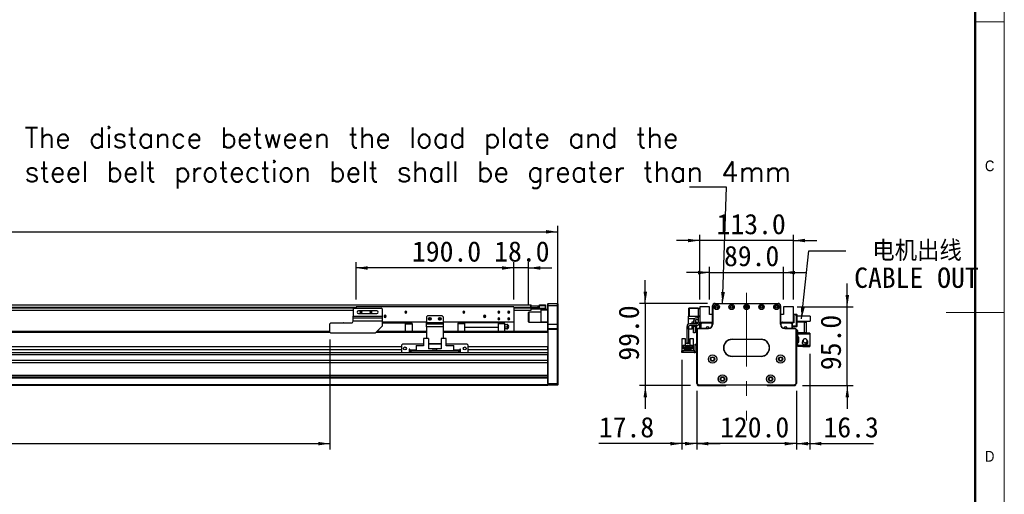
# Model space of a CAD drawing. Header units: millimetres. Extents: x 35 to 2924, y 35 to 2044.
# Tile 6 of 9: x 1718 to 2905, y 820 to 1392. Entities that reach past the tile are written whole.
import ezdxf

# ---------------------------------------------------------------- set-up
doc = ezdxf.new("R2010")
doc.units = ezdxf.units.MM
doc.header["$LTSCALE"] = 7
doc.linetypes.add('CENTERX2', pattern=[20.32, 12.7, -2.54, 2.54, -2.54])
doc.layers.add('DIMNS', color=7, linetype='Continuous')
doc.styles.add('SLDTEXTSTYLE1', font='Gothic.ttf', dxfattribs={"width": 0.913})
doc.styles.add('SLDTEXTSTYLE10', font='txt', dxfattribs={"bigfont": 'bigfont'})
doc.styles.add('SLDTEXTSTYLE9', font='txt')
doc.dimstyles.new('SLDDIMSTYLE0', dxfattribs={"dimtxt": 24.5, "dimasz": 14, "dimexe": 0, "dimexo": 0.0625, "dimgap": 6.125, "dimtad": 2, "dimdec": 1, "dimrnd": 1e-09, "dimzin": 4, "dimdsep": 46, "dimtxsty": 'SLDTEXTSTYLE9', "dimsah": 1, "dimcen": 0.09, "dimadec": 0, "dimazin": 1, "dimtfac": 1, "dimtdec": 1, "dimtofl": 0, "dimtmove": 0, "dimatfit": 3, "dimfxl": 0, "dimfrac": 2, "dimtolj": 1, "dimtzin": 12, "dimarcsym": 0})
doc.dimstyles.new('SLDDIMSTYLE1', dxfattribs={"dimtxt": 24.5, "dimasz": 14, "dimexe": 0, "dimexo": 0.0625, "dimgap": 6.125, "dimtad": 2, "dimdec": 1, "dimrnd": 1e-09, "dimzin": 4, "dimdsep": 46, "dimtxsty": 'SLDTEXTSTYLE9', "dimsah": 1, "dimcen": 0.09, "dimadec": 0, "dimazin": 1, "dimtfac": 1, "dimtdec": 1, "dimtmove": 0, "dimatfit": 0, "dimfxl": 0, "dimfrac": 2, "dimtolj": 1, "dimtzin": 12, "dimarcsym": 0})
doc.dimstyles.new('SLDDIMSTYLE2', dxfattribs={"dimtxt": 0.18, "dimasz": 14, "dimexe": 0, "dimexo": 0.0625, "dimgap": 0, "dimtad": 0, "dimtih": 1, "dimtoh": 1, "dimdec": 0, "dimrnd": 1e-09, "dimzin": 0, "dimdsep": 46, "dimtxsty": 'Standard', "dimsah": 1, "dimcen": 0.09, "dimadec": 0, "dimazin": 0, "dimtfac": 14, "dimtdec": 0, "dimtofl": 0, "dimtmove": 0, "dimatfit": 3, "dimfxl": 0, "dimfrac": 2, "dimtolj": 1, "dimtzin": 0, "dimarcsym": 0})
doc.dimstyles.new('SLDDIMSTYLE3', dxfattribs={"dimtxt": 24.5, "dimasz": 14, "dimexe": 0, "dimexo": 0.0625, "dimgap": 6.125, "dimtad": 2, "dimdec": 1, "dimrnd": 1e-09, "dimzin": 12, "dimdsep": 46, "dimtxsty": 'SLDTEXTSTYLE9', "dimsah": 1, "dimcen": 0.09, "dimadec": 0, "dimazin": 3, "dimtfac": 1, "dimtdec": 1, "dimtmove": 0, "dimatfit": 0, "dimfxl": 0, "dimfrac": 2, "dimtolj": 1, "dimtzin": 12, "dimarcsym": 0})

# ---------------------------------------------------------------- blocks, each defined once
blk = doc.blocks.new('_D')
at = {"layer": 'DIMNS'}
for p, q in [((330.8, 1027.7), (330.8, 1143.6)), ((2366.8, 1027.7), (2366.8, 1143.6)), ((330.8, 1136.6), (2366.8, 1136.6))]:
    blk.add_line(p, q, dxfattribs=at)
for points in [[(330.8, 1136.6), (344.8, 1134.5), (344.8, 1138.7)], [(2366.8, 1136.6), (2352.8, 1138.7), (2352.8, 1134.5)]]:
    blk.add_solid(points, dxfattribs=at)
at = {"layer": 'DIMNS', "insert": (1302.7, 1168.7), "char_height": 24.5, "attachment_point": 1, "style": 'SLDTEXTSTYLE9'}
blk.add_mtext('2036.0', dxfattribs=at)
blk = doc.blocks.new('_D_3')
at = {"layer": 'DIMNS'}
for p, q in [((2123.8, 1055.2), (2123.8, 1100)), ((2313.8, 1093), (2123.8, 1093)), ((2313.8, 1055.2), (2313.8, 1100))]:
    blk.add_line(p, q, dxfattribs=at)
for points in [[(2123.8, 1093), (2137.8, 1090.9), (2137.8, 1095.1)], [(2313.8, 1093), (2299.8, 1095.1), (2299.8, 1090.9)]]:
    blk.add_solid(points, dxfattribs=at)
at = {"layer": 'DIMNS', "insert": (2191.2, 1125.2), "char_height": 24.5, "attachment_point": 1, "style": 'SLDTEXTSTYLE9'}
blk.add_mtext('190.0', dxfattribs=at)
blk = doc.blocks.new('_D_4')
at = {"layer": 'DIMNS'}
for p, q in [((572.3, 1010.4), (572.3, 874.3)), ((2092.3, 1006.9), (2092.3, 874.3)), ((572.3, 881.3), (2092.3, 881.3))]:
    blk.add_line(p, q, dxfattribs=at)
for points in [[(572.3, 881.3), (586.3, 879.2), (586.3, 883.4)], [(2092.3, 881.3), (2078.3, 883.4), (2078.3, 879.2)]]:
    blk.add_solid(points, dxfattribs=at)
at = {"layer": 'DIMNS', "char_height": 24.5, "attachment_point": 1, "style": 'SLDTEXTSTYLE9'}
for s, insert in [('Stroke T=', (1235.1, 913.4)), ('1520.0', (1376.6, 913.4))]:
    blk.add_mtext(s, dxfattribs=dict(at, insert=insert))
blk = doc.blocks.new('_D_5')
at = {"layer": 'DIMNS'}
for p, q in [((2313.8, 1093), (2285.8, 1093)), ((2313.8, 1055.2), (2313.8, 1100)), ((2331.8, 1093), (2313.8, 1093)), ((2331.8, 1048.4), (2331.8, 1100)), ((2331.8, 1093), (2359.8, 1093))]:
    blk.add_line(p, q, dxfattribs=at)
for points in [[(2313.8, 1093), (2299.8, 1095.1), (2299.8, 1090.9)], [(2331.8, 1093), (2345.8, 1090.9), (2345.8, 1095.1)]]:
    blk.add_solid(points, dxfattribs=at)
at = {"layer": 'DIMNS', "insert": (2290.3, 1125.2), "char_height": 24.5, "attachment_point": 1, "style": 'SLDTEXTSTYLE9'}
blk.add_mtext('18.0', dxfattribs=at)
blk = doc.blocks.new('_D_6')
at = {"layer": 'DIMNS'}
for p, q in [((2534.4, 944.9), (2534.4, 874.3)), ((2654.4, 944.9), (2654.4, 874.3)), ((2534.4, 881.3), (2506.4, 881.3)), ((2654.4, 881.3), (2534.4, 881.3)), ((2654.4, 881.3), (2682.4, 881.3))]:
    blk.add_line(p, q, dxfattribs=at)
for points in [[(2534.4, 881.3), (2520.4, 883.4), (2520.4, 879.2)], [(2654.4, 881.3), (2668.4, 879.2), (2668.4, 883.4)]]:
    blk.add_solid(points, dxfattribs=at)
at = {"layer": 'DIMNS', "insert": (2562.5, 913.4), "char_height": 24.5, "attachment_point": 1, "style": 'SLDTEXTSTYLE9'}
blk.add_mtext('120.0', dxfattribs=at)
blk = doc.blocks.new('_D_7')
at = {"layer": 'DIMNS'}
for p, q in [((2516.6, 982.2), (2516.6, 874.3)), ((2534.4, 944.9), (2534.4, 874.3)), ((2516.6, 881.3), (2416.4, 881.3)), ((2534.4, 881.3), (2516.6, 881.3)), ((2534.4, 881.3), (2562.4, 881.3))]:
    blk.add_line(p, q, dxfattribs=at)
for points in [[(2516.6, 881.3), (2502.6, 883.4), (2502.6, 879.2)], [(2534.4, 881.3), (2548.4, 879.2), (2548.4, 883.4)]]:
    blk.add_solid(points, dxfattribs=at)
at = {"layer": 'DIMNS', "insert": (2416.4, 913.4), "char_height": 24.5, "attachment_point": 1, "style": 'SLDTEXTSTYLE9'}
blk.add_mtext('17.8', dxfattribs=at)
blk = doc.blocks.new('_D_8')
at = {"layer": 'DIMNS'}
for p, q in [((2472.4, 1050.3), (2472.4, 1078.3)), ((2547.5, 1050.3), (2465.4, 1050.3)), ((2472.4, 1050.3), (2472.4, 951.3)), ((2527, 951.3), (2465.4, 951.3)), ((2472.4, 951.3), (2472.4, 923.3))]:
    blk.add_line(p, q, dxfattribs=at)
for points in [[(2472.4, 1050.3), (2474.5, 1064.3), (2470.3, 1064.3)], [(2472.4, 951.3), (2470.3, 937.3), (2474.5, 937.3)]]:
    blk.add_solid(points, dxfattribs=at)
at = {"layer": 'DIMNS', "insert": (2440.2, 981.3), "char_height": 24.5, "attachment_point": 1, "rotation": 90, "style": 'SLDTEXTSTYLE9'}
blk.add_mtext('99.0', dxfattribs=at)
blk = doc.blocks.new('_D_9')
at = {"layer": 'DIMNS'}
for p, q in [((2549.9, 1055.2), (2549.9, 1094.5)), ((2638.9, 1055.2), (2638.9, 1094.5)), ((2549.9, 1087.5), (2521.9, 1087.5)), ((2549.9, 1087.5), (2638.9, 1087.5)), ((2638.9, 1087.5), (2666.9, 1087.5))]:
    blk.add_line(p, q, dxfattribs=at)
for points in [[(2549.9, 1087.5), (2535.9, 1089.6), (2535.9, 1085.4)], [(2638.9, 1087.5), (2652.9, 1085.4), (2652.9, 1089.6)]]:
    blk.add_solid(points, dxfattribs=at)
at = {"layer": 'DIMNS', "insert": (2567.2, 1119.7), "char_height": 24.5, "attachment_point": 1, "style": 'SLDTEXTSTYLE9'}
blk.add_mtext('89.0', dxfattribs=at)
blk = doc.blocks.new('_D_10')
at = {"layer": 'DIMNS'}
for p, q in [((2537.9, 1055.2), (2537.9, 1133.1)), ((2650.9, 1055.2), (2650.9, 1133.1)), ((2537.9, 1126.1), (2509.9, 1126.1)), ((2650.9, 1126.1), (2537.9, 1126.1)), ((2650.9, 1126.1), (2678.9, 1126.1))]:
    blk.add_line(p, q, dxfattribs=at)
for points in [[(2537.9, 1126.1), (2523.9, 1128.2), (2523.9, 1124)], [(2650.9, 1126.1), (2664.9, 1124), (2664.9, 1128.2)]]:
    blk.add_solid(points, dxfattribs=at)
at = {"layer": 'DIMNS', "insert": (2558.3, 1158.2), "char_height": 24.5, "attachment_point": 1, "style": 'SLDTEXTSTYLE9'}
blk.add_mtext('113.0', dxfattribs=at)
blk = doc.blocks.new('_D_11')
at = {"layer": 'DIMNS'}
for p, q in [((2715.8, 1046.3), (2715.8, 1074.3)), ((2655.4, 1046.3), (2722.8, 1046.3)), ((2715.8, 951.3), (2715.8, 1046.3)), ((2661.8, 951.3), (2722.8, 951.3)), ((2715.8, 951.3), (2715.8, 923.3))]:
    blk.add_line(p, q, dxfattribs=at)
for points in [[(2715.8, 1046.3), (2717.9, 1060.3), (2713.7, 1060.3)], [(2715.8, 951.3), (2713.7, 937.3), (2717.9, 937.3)]]:
    blk.add_solid(points, dxfattribs=at)
at = {"layer": 'DIMNS', "insert": (2683.6, 969.9), "char_height": 24.5, "attachment_point": 1, "rotation": 90, "style": 'SLDTEXTSTYLE9'}
blk.add_mtext('95.0', dxfattribs=at)
blk = doc.blocks.new('_D_12')
at = {"layer": 'DIMNS'}
for p, q in [((2670.7, 989.7), (2670.7, 874.3)), ((2654.4, 944.9), (2654.4, 874.3)), ((2654.4, 881.3), (2626.4, 881.3)), ((2654.4, 881.3), (2670.7, 881.3)), ((2670.7, 881.3), (2747.5, 881.3))]:
    blk.add_line(p, q, dxfattribs=at)
for points in [[(2654.4, 881.3), (2640.4, 883.4), (2640.4, 879.2)], [(2670.7, 881.3), (2684.7, 879.2), (2684.7, 883.4)]]:
    blk.add_solid(points, dxfattribs=at)
at = {"layer": 'DIMNS', "insert": (2687.1, 913.4), "char_height": 24.5, "attachment_point": 1, "style": 'SLDTEXTSTYLE9'}
blk.add_mtext('16.3', dxfattribs=at)
blk = doc.blocks.new('SW_NOTE_4')
at = {"layer": 'DIMNS', "color": 0, "char_height": 24.5, "attachment_point": 2}
for s, insert, style in [('电机出线', (85.9, 12.4), 'SLDTEXTSTYLE10'), ('CABLE OUT', (85.1, -20), 'SLDTEXTSTYLE9')]:
    blk.add_mtext(s, dxfattribs=dict(at, insert=insert, style=style))
blk = doc.blocks.new('SW_NOTE_5')
at = {"layer": 'DIMNS', "color": 0, "insert": (-801.4, 71.9), "char_height": 24.5, "attachment_point": 1, "style": 'SLDTEXTSTYLE10'}
blk.add_mtext('The distance between the load plate and the \\Psteel belt protection belt shall be greater than 4mm', dxfattribs=at)

msp = doc.modelspace()

# ---------------------------------------------------------------- linework, layer by layer
at = {"color": 7, "linetype": 'Continuous', "lineweight": 18}
for p, q in [((2905, 35), (2905, 2044)), ((2870, 2009), (2870, 70)), ((2870, 1389.5), (2905, 1389.5)), ((2905, 1039.5), (2835, 1039.5))]:
    msp.add_line(p, q, dxfattribs=at)
at = {"color": 7, "linetype": 'Continuous', "lineweight": 50}
msp.add_line((2870, 2009), (2870, 70), dxfattribs=at)
at = {"color": 7, "linetype": 'Continuous', "lineweight": 25}
for p, q in [((363.78, 1048.62), (2334.78, 1048.62)), ((2121.28, 1044.77), (2120.28, 1043.77)), ((2121.28, 1044.77), (2154.28, 1044.77)), ((2313.78, 1046.27), (2123.78, 1046.27)), ((2123.78, 1046.27), (2123.78, 1044.77)), ((2155.28, 1043.77), (2154.28, 1044.77)), ((2313.78, 1046.27), (2313.78, 1027.77)), ((2333.78, 1047.28), (2333.78, 1047.47)), ((2333.78, 1047.47), (2334.28, 1047.47)), ((2334.28, 1047.47), (2334.28, 1045.47)), ((2334.28, 1047.47), (2343.28, 1047.47)), ((2334.28, 1045.47), (2343.28, 1045.47)), ((2334.58, 1044.97), (2334.58, 1044.98)), ((2334.58, 1044.97), (2334.58, 1044.77)), ((2344.78, 1044.97), (2334.58, 1044.97)), ((2334.58, 1044.97), (2334.58, 1044.97)), ((2334.58, 1044.77), (2334.58, 1043.98)), ((2334.58, 1044.77), (2351.98, 1044.77)), ((2334.78, 1047.47), (2334.78, 1048.62)), ((2334.78, 1045.12), (2334.78, 1045.62)), ((2334.78, 1045.27), (2344.78, 1045.27)), ((2334.78, 1042.12), (2334.78, 1045.12)), ((2343.28, 1045.47), (2343.28, 1047.47)), ((2343.28, 1047.47), (2343.78, 1047.47)), ((2343.78, 1045.47), (2343.28, 1045.47)), ((2343.78, 1047.47), (2343.78, 1045.47)), ((2343.78, 1045.47), (2344.28, 1045.47)), ((2344.28, 1045.27), (2344.28, 1045.47)), ((2344.78, 1048.77), (2351.98, 1048.77)), ((2344.78, 1047.27), (2344.78, 1048.77)), ((2344.78, 1044.97), (2344.78, 1047.27)), ((2351.98, 1047.27), (2344.78, 1047.27)), ((2351.98, 1047.27), (2351.98, 1048.77)), ((2352.28, 1048.47), (2351.98, 1048.77)), ((2351.98, 1044.77), (2351.98, 1047.27)), ((2352.28, 1047.27), (2351.98, 1047.27)), ((2351.98, 1043.27), (2351.98, 1044.77)), ((2351.98, 1044.77), (2352.28, 1044.77)), ((2352.28, 1048.47), (2352.28, 1047.27)), ((2352.28, 1047.27), (2352.28, 1044.77)), ((2352.28, 1044.77), (2352.28, 1043.57)), ((2355.08, 1050.27), (2354.78, 1049.97)), ((2354.78, 1047.27), (2354.78, 1049.97)), ((2355.08, 1047.27), (2354.78, 1047.27)), ((2354.78, 1025.27), (2354.78, 1047.27)), ((2355.08, 1050.27), (2355.08, 1047.27)), ((2355.08, 1050.27), (2366.48, 1050.27)), ((2355.08, 1047.27), (2355.08, 1025.27)), ((2366.48, 1047.27), (2355.08, 1047.27)), ((2366.48, 1047.27), (2366.48, 1050.27)), ((2366.48, 1050.27), (2366.78, 1049.97)), ((2366.48, 1025.27), (2366.48, 1047.27)), ((2366.48, 1047.27), (2366.78, 1047.27)), ((2366.78, 1049.97), (2366.78, 1047.27)), ((2366.78, 1047.27), (2366.78, 1025.27)), ((2525.2, 1044.77), (2524.9, 1044.47)), ((2525.2, 1044.47), (2524.9, 1044.35)), ((2524.9, 1044.35), (2524.9, 1044.47)), ((2524.9, 1035.2), (2524.9, 1044.35)), ((2525.2, 1044.77), (2525.2, 1044.47)), ((2525.2, 1044.77), (2535.9, 1044.77)), ((2525.2, 1044.47), (2525.2, 1035.07)), ((2535.9, 1044.47), (2525.2, 1044.47)), ((2535.9, 1044.77), (2537.9, 1044.77)), ((2535.9, 1043.77), (2535.9, 1044.77)), ((2537.9, 1046.27), (2537.9, 1027.77)), ((2549.9, 1046.27), (2537.9, 1046.27)), ((2549.9, 1036.77), (2549.9, 1046.27)), ((2553.4, 1047.27), (2553.4, 1047.47)), ((2553.4, 1047.47), (2553.41, 1047.47)), ((2553.4, 1025.27), (2553.4, 1047.27)), ((2553.4, 1047.27), (2553.7, 1047.27)), ((2553.7, 1047.27), (2553.7, 1025.27)), ((2556.4, 1050.27), (2632.4, 1050.27)), ((2556.4, 1050.27), (2556.4, 1049.97)), ((2632.4, 1049.97), (2556.4, 1049.97)), ((2632.4, 1050.27), (2632.4, 1049.97)), ((2635.4, 1047.27), (2635.1, 1047.27)), ((2635.1, 1025.27), (2635.1, 1047.27)), ((2635.39, 1047.47), (2635.4, 1047.47)), ((2635.4, 1047.47), (2635.4, 1047.27)), ((2635.4, 1047.27), (2635.4, 1025.27)), ((2638.9, 1046.27), (2638.9, 1036.77)), ((2650.9, 1046.27), (2638.9, 1046.27)), ((2650.9, 1027.77), (2650.9, 1046.27)), ((579.28, 1042.12), (2120.28, 1042.12)), ((2120.28, 1043.77), (2120.28, 1034.77)), ((2120.28, 1034.77), (2155.28, 1034.77)), ((2120.28, 1032.78), (2120.28, 1034.77)), ((2120.28, 1032.78), (2155.28, 1032.78)), ((2120.28, 1028.79), (2120.28, 1032.78)), ((2148.78, 1041.37), (2126.78, 1041.37)), ((2126.78, 1038.17), (2148.78, 1038.17)), ((2129.78, 1039.77), (2128.53, 1039.77)), ((2129.78, 1039.77), (2131.03, 1039.77)), ((2141.78, 1039.77), (2140.53, 1039.77)), ((2141.78, 1039.77), (2143.03, 1039.77)), ((2155.28, 1043.77), (2155.28, 1034.77)), ((2155.28, 1034.77), (2155.28, 1032.78)), ((2155.28, 1032.78), (2155.28, 1028.79)), ((2158.78, 1034.77), (2157.53, 1034.77)), ((2158.78, 1034.77), (2160.03, 1034.77)), ((2183.78, 1039.77), (2182.53, 1039.77)), ((2183.78, 1039.77), (2185.03, 1039.77)), ((2209.78, 1035.27), (2208.78, 1034.27)), ((2208.78, 1034.27), (2208.78, 1027.27)), ((2227.78, 1035.27), (2209.78, 1035.27)), ((2228.78, 1034.27), (2227.78, 1035.27)), ((2228.78, 1034.27), (2228.78, 1027.27)), ((2253.78, 1039.77), (2252.53, 1039.77)), ((2253.78, 1039.77), (2255.03, 1039.77)), ((2278.78, 1034.77), (2277.53, 1034.77)), ((2278.78, 1034.77), (2280.03, 1034.77)), ((2295.78, 1039.77), (2294.53, 1039.77)), ((2295.78, 1039.77), (2297.03, 1039.77)), ((2307.78, 1039.77), (2306.53, 1039.77)), ((2307.78, 1039.77), (2309.03, 1039.77)), ((2313.78, 1042.12), (2334.78, 1042.12)), ((2332.08, 1039.77), (2331.78, 1039.47)), ((2331.78, 1035.97), (2331.78, 1039.47)), ((2331.78, 1028.07), (2331.78, 1035.97)), ((2346.78, 1039.77), (2332.08, 1039.77)), ((2332.08, 1039.77), (2332.08, 1036.09)), ((2332.08, 1036.09), (2332.08, 1027.77)), ((2351.98, 1043.27), (2334.78, 1043.27)), ((2346.78, 1042.27), (2346.78, 1043.27)), ((2354.78, 1042.27), (2346.78, 1042.27)), ((2346.78, 1028.27), (2346.78, 1042.27)), ((2351.98, 1043.27), (2352.28, 1043.57)), ((2351.98, 1043.27), (2354.78, 1043.27)), ((2524.6, 1032.17), (2524.6, 1034.77)), ((2524.6, 1034.77), (2535.9, 1034.77)), ((2524.9, 1035.07), (2524.9, 1035.2)), ((2525.2, 1035.07), (2524.9, 1035.2)), ((2524.9, 1035.07), (2525.2, 1034.77)), ((2525.2, 1035.07), (2525.2, 1034.77)), ((2525.2, 1035.07), (2535.9, 1035.07)), ((2535.9, 1043.77), (2535.9, 1035.27)), ((2537.9, 1043.77), (2535.9, 1043.77)), ((2535.9, 1035.27), (2537.9, 1035.27)), ((2535.9, 1034.27), (2535.9, 1035.27)), ((2537.9, 1034.27), (2535.9, 1034.27)), ((2535.9, 1034.27), (2535.9, 1027.27)), ((2553.4, 1036.77), (2549.9, 1036.77)), ((2638.9, 1036.77), (2635.4, 1036.77)), ((2650.9, 1037.27), (2654.6, 1037.27)), ((2654.6, 1036.27), (2650.9, 1036.27)), ((2650.9, 1034.77), (2651.4, 1034.77)), ((2651.4, 1034.77), (2651.4, 1026.77)), ((2654.6, 1036.27), (2654.6, 1037.27)), ((2654.6, 1037.27), (2654.9, 1036.97)), ((2654.6, 1023.27), (2654.6, 1036.27)), ((2654.9, 1036.15), (2654.6, 1036.27)), ((2654.9, 1036.97), (2654.9, 1036.15)), ((2654.9, 1036.15), (2654.9, 1023.4)), ((2670.9, 1034.77), (2654.9, 1034.77)), ((2670.9, 1034.77), (2670.9, 1028.77)), ((2093.28, 1026.77), (2092.28, 1025.77)), ((2092.28, 1015.77), (2092.28, 1025.77)), ((2093.28, 1026.77), (2118.28, 1026.77)), ((2109.08, 1026.97), (2108.88, 1026.77)), ((2109.08, 1026.97), (2109.08, 1026.77)), ((2109.08, 1026.97), (2119.15, 1026.97)), ((2120.28, 1028.79), (2120.28, 1028.77)), ((2155.28, 1028.79), (2120.28, 1028.79)), ((2147.28, 1014.77), (2155.28, 1022.77)), ((2155.28, 1028.79), (2155.28, 1022.77)), ((2208.78, 1027.77), (2155.28, 1027.77)), ((2155.28, 1026.77), (2183.03, 1026.77)), ((2183.03, 1026.77), (2183.03, 1027.77)), ((2183.03, 1026.77), (2183.03, 1016.27)), ((2191.28, 1026.67), (2183.03, 1026.67)), ((2183.03, 1025.72), (2191.28, 1025.72)), ((2191.28, 1025.72), (2191.28, 1026.67)), ((2191.28, 1025.72), (2191.28, 1016.27)), ((2208.78, 1027.27), (2228.78, 1027.27)), ((2208.78, 1025.77), (2208.78, 1027.27)), ((2208.78, 1025.77), (2228.78, 1025.77)), ((2208.78, 1022.27), (2208.78, 1025.77)), ((2208.78, 1022.27), (2208.78, 1008.02)), ((2228.78, 1022.27), (2208.78, 1022.27)), ((2212.78, 1031.77), (2211.53, 1031.77)), ((2212.78, 1031.77), (2214.03, 1031.77)), ((2224.78, 1031.77), (2223.53, 1031.77)), ((2224.78, 1031.77), (2226.03, 1031.77)), ((2313.78, 1027.77), (2228.78, 1027.77)), ((2228.78, 1027.27), (2228.78, 1025.77)), ((2228.78, 1025.77), (2228.78, 1022.27)), ((2228.78, 1022.27), (2228.78, 1008.02)), ((2254.53, 1026.67), (2246.28, 1026.67)), ((2246.28, 1026.67), (2246.28, 1025.72)), ((2254.53, 1025.72), (2246.28, 1025.72)), ((2246.28, 1025.72), (2246.28, 1016.27)), ((2254.53, 1027.77), (2254.53, 1026.77)), ((2295.03, 1026.77), (2254.53, 1026.77)), ((2254.53, 1026.77), (2254.53, 1021.77)), ((2254.53, 1021.77), (2295.03, 1021.77)), ((2254.53, 1021.77), (2254.53, 1021.47)), ((2295.03, 1021.47), (2254.53, 1021.47)), ((2254.53, 1021.47), (2254.53, 1016.27)), ((2295.78, 1031.77), (2294.53, 1031.77)), ((2295.03, 1026.77), (2295.03, 1027.77)), ((2295.03, 1026.77), (2295.03, 1021.77)), ((2303.28, 1026.67), (2295.03, 1026.67)), ((2303.28, 1025.72), (2295.03, 1025.72)), ((2295.03, 1021.47), (2295.03, 1021.77)), ((2295.03, 1021.47), (2295.03, 1016.27)), ((2295.78, 1031.77), (2297.03, 1031.77)), ((2303.28, 1025.72), (2303.28, 1026.67)), ((2303.28, 1016.27), (2303.28, 1025.72)), ((2303.28, 1024.77), (2305.6, 1024.77)), ((2303.28, 1022.27), (2305.6, 1022.27)), ((2307.78, 1031.77), (2306.53, 1031.77)), ((2307.78, 1031.77), (2309.03, 1031.77)), ((2313.78, 1027.77), (2313.78, 1016.27)), ((2331.78, 1028.07), (2332.08, 1027.77)), ((2332.08, 1027.77), (2346.78, 1027.77)), ((2346.78, 1028.27), (2354.78, 1028.27)), ((2346.78, 1027.27), (2346.78, 1028.27)), ((2354.78, 1027.27), (2346.78, 1027.27)), ((2355.08, 1025.27), (2354.78, 1025.27)), ((2354.78, 1019.97), (2354.78, 1025.27)), ((2355.08, 1025.27), (2355.08, 1020.27)), ((2355.08, 1025.27), (2366.48, 1025.27)), ((2366.48, 1020.27), (2366.48, 1025.27)), ((2366.78, 1025.27), (2366.48, 1025.27)), ((2366.78, 1025.27), (2366.78, 1019.97)), ((2522.4, 1022.27), (2522.4, 1002.77)), ((2524.4, 1022.27), (2524.4, 1002.77)), ((2524.6, 1032.17), (2532.26, 1032.17)), ((2524.6, 1025.52), (2524.6, 1032.17)), ((2524.6, 1019.27), (2524.6, 1023.02)), ((2534.4, 1025.77), (2525.9, 1025.77)), ((2534.4, 1023.77), (2525.9, 1023.77)), ((2528.9, 1028.27), (2530.4, 1028.27)), ((2528.9, 1025.77), (2528.9, 1028.27)), ((2528.9, 1019.27), (2528.9, 1023.77)), ((2530.4, 1028.79), (2530.4, 1025.77)), ((2530.4, 1023.77), (2530.4, 1022.77)), ((2530.4, 1022.77), (2532.4, 1022.77)), ((2530.4, 1014.77), (2530.4, 1022.77)), ((2532.4, 1028.77), (2532.4, 1025.77)), ((2532.4, 1028.27), (2533.9, 1028.27)), ((2532.4, 1023.77), (2532.4, 1022.77)), ((2532.4, 1022.77), (2532.4, 1014.77)), ((2533.9, 1028.27), (2533.9, 1025.77)), ((2533.9, 1023.77), (2533.9, 1019.27)), ((2537.9, 1027.77), (2553.4, 1027.77)), ((2537.9, 1027.77), (2537.9, 1027.27)), ((2538.2, 1020.27), (2538.2, 1027.77)), ((2538.9, 1026.77), (2539.9, 1027.77)), ((2538.9, 1026.77), (2538.9, 1021.77)), ((2538.9, 1021.77), (2538.9, 1020.27)), ((2539.2, 1021.47), (2538.9, 1021.77)), ((2539.2, 1021.47), (2539.2, 1020.27)), ((2539.5, 1025.72), (2540.45, 1026.67)), ((2539.5, 1020.27), (2539.5, 1025.72)), ((2552.65, 1026.67), (2540.45, 1026.67)), ((2550.82, 1027.77), (2551.03, 1027.57)), ((2553.4, 1027.27), (2551.74, 1027.27)), ((2552.65, 1026.67), (2552.65, 1022.64)), ((2553.4, 1026.67), (2552.65, 1026.67)), ((2553.7, 1025.27), (2553.4, 1025.27)), ((2635.4, 1025.27), (2635.1, 1025.27)), ((2635.4, 1027.77), (2650.9, 1027.77)), ((2637.06, 1027.27), (2635.4, 1027.27)), ((2636.15, 1026.67), (2635.4, 1026.67)), ((2636.15, 1022.64), (2636.15, 1026.67)), ((2648.35, 1026.67), (2636.15, 1026.67)), ((2637.98, 1027.77), (2637.77, 1027.57)), ((2648.35, 1026.67), (2649.3, 1025.72)), ((2649.9, 1026.77), (2648.9, 1027.77)), ((2649.3, 1020.27), (2649.3, 1025.72)), ((2649.9, 1020.27), (2649.9, 1026.77)), ((2651.4, 1026.77), (2649.9, 1026.77)), ((2649.9, 1023.27), (2654.6, 1023.27)), ((2654.6, 1022.27), (2649.9, 1022.27)), ((2650.9, 1028.77), (2651.4, 1028.77)), ((2651.4, 1027.77), (2650.9, 1027.77)), ((2654.9, 1023.4), (2654.6, 1023.27)), ((2654.6, 1022.27), (2654.6, 1023.27)), ((2654.9, 1022.57), (2654.6, 1022.27)), ((2654.9, 1028.77), (2670.9, 1028.77)), ((2664.3, 1027.77), (2654.9, 1027.77)), ((2654.9, 1023.4), (2654.9, 1022.57)), ((2664.3, 1014.77), (2664.3, 1027.77)), ((2664.3, 1027.77), (2666.3, 1027.77)), ((2666.3, 1027.77), (2666.3, 1014.77)), ((2092.28, 1016.27), (488.78, 1016.27)), ((2092.28, 1015.77), (2093.28, 1014.77)), ((2093.28, 1014.77), (2147.28, 1014.77)), ((2208.78, 1016.27), (2148.78, 1016.27)), ((2354.78, 1016.27), (2228.78, 1016.27)), ((2305.6, 1019.77), (2303.28, 1019.77)), ((2355.08, 1020.27), (2354.78, 1019.97)), ((2354.78, 1018.77), (2354.78, 1019.97)), ((2354.78, 1015.99), (2354.78, 1018.77)), ((2355.08, 1018.77), (2354.78, 1018.77)), ((2354.78, 1015.99), (2354.78, 1015.27)), ((2354.78, 1015.27), (2354.78, 997.82)), ((2355.08, 1020.27), (2355.08, 1018.77)), ((2355.08, 1020.27), (2366.48, 1020.27)), ((2355.08, 1018.77), (2355.08, 953.77)), ((2366.48, 1018.77), (2355.08, 1018.77)), ((2366.48, 1018.77), (2366.48, 1020.27)), ((2366.78, 1019.97), (2366.48, 1020.27)), ((2366.48, 953.77), (2366.48, 1018.77)), ((2366.78, 1018.77), (2366.48, 1018.77)), ((2366.78, 1019.97), (2366.78, 1018.77)), ((2366.78, 1018.77), (2366.78, 953.9)), ((2528.9, 1019.27), (2524.6, 1019.27)), ((2532.4, 1014.77), (2530.4, 1014.77)), ((2534.49, 1019.27), (2533.9, 1019.27)), ((2534.7, 1018.77), (2534.4, 1018.77)), ((2534.4, 953.77), (2534.4, 1018.77)), ((2534.7, 1018.77), (2534.7, 953.9)), ((2535.9, 1019.97), (2535.9, 1020.27)), ((2535.9, 1020.27), (2548.4, 1020.27)), ((2548.4, 1019.97), (2535.9, 1019.97)), ((2548.4, 1019.97), (2548.4, 1020.27)), ((2640.4, 1020.27), (2640.4, 1019.97)), ((2640.4, 1020.27), (2652.9, 1020.27)), ((2652.9, 1019.97), (2640.4, 1019.97)), ((2652.9, 1020.27), (2652.9, 1019.97)), ((2654.4, 1018.77), (2654.1, 1018.77)), ((2654.1, 953.9), (2654.1, 1018.77)), ((2654.4, 1018.77), (2654.4, 953.77)), ((2656.3, 1017.77), (2654.4, 1017.77)), ((2656.3, 1014.77), (2656.3, 1017.77)), ((2656.3, 1014.77), (2656.3, 1013.57)), ((2664.3, 1014.77), (2656.3, 1014.77)), ((2656.3, 1009.57), (2656.3, 1013.57)), ((2656.3, 1013.57), (2670.7, 1013.57)), ((2657.3, 1009.57), (2656.3, 1009.57)), ((2656.3, 1009.57), (2656.3, 1009.07)), ((2656.3, 1009.07), (2656.3, 1004.07)), ((2657.3, 1009.07), (2656.3, 1009.07)), ((2657.3, 1003.57), (2657.3, 1009.57)), ((2662.3, 1014.77), (2662.3, 1014.57)), ((2670.7, 1014.57), (2662.3, 1014.57)), ((2666.3, 1014.77), (2664.3, 1014.77)), ((2670.7, 1014.57), (2670.7, 1013.57)), ((2670.7, 1013.57), (2670.7, 999.57)), ((2178.78, 997.82), (518.78, 997.82)), ((2179.78, 1001.12), (2178.78, 1000.12)), ((2178.78, 1000.12), (2178.78, 992.12)), ((2205.28, 1001.12), (2179.78, 1001.12)), ((2196.08, 999.62), (2203.88, 999.62)), ((2196.08, 999.62), (2196.08, 999.12)), ((2196.08, 999.12), (2196.08, 993.12)), ((2205.28, 999.12), (2196.08, 999.12)), ((2204.38, 999.12), (2203.88, 999.62)), ((2205.28, 1008.02), (2205.28, 999.12)), ((2211.28, 1008.02), (2205.28, 1008.02)), ((2211.28, 1008.02), (2211.28, 995.62)), ((2226.28, 1001.77), (2211.28, 1001.77)), ((2226.28, 1001.12), (2211.28, 1001.12)), ((2226.28, 1008.02), (2226.28, 995.62)), ((2232.28, 1008.02), (2226.28, 1008.02)), ((2232.28, 999.12), (2232.28, 1008.02)), ((2257.78, 1001.12), (2232.28, 1001.12)), ((2241.48, 999.12), (2232.28, 999.12)), ((2233.68, 999.62), (2233.18, 999.12)), ((2233.68, 999.62), (2241.48, 999.62)), ((2241.48, 999.12), (2241.48, 999.62)), ((2241.48, 993.12), (2241.48, 999.12)), ((2258.78, 1000.12), (2257.78, 1001.12)), ((2258.78, 992.12), (2258.78, 1000.12)), ((2354.78, 997.82), (2258.78, 997.82)), ((2354.78, 994.42), (2354.78, 997.82)), ((2516.7, 1008.02), (2520.4, 1008.02)), ((2516.7, 999.12), (2516.7, 1008.02)), ((2516.7, 993.12), (2516.7, 999.12)), ((2517.5, 999.12), (2516.7, 999.12)), ((2517.5, 999.12), (2518, 999.62)), ((2520.6, 999.62), (2518, 999.62)), ((2518.4, 999.07), (2520.6, 999.07)), ((2518.4, 995.62), (2518.4, 999.07)), ((2519.2, 997.27), (2527.6, 997.27)), ((2519.2, 995.62), (2519.2, 997.27)), ((2520.4, 1008.02), (2520.4, 999.62)), ((2520.6, 999.07), (2520.6, 999.62)), ((2520.6, 999.62), (2526.2, 999.62)), ((2520.95, 999.07), (2520.6, 999.07)), ((2520.95, 997.97), (2520.95, 999.07)), ((2525.85, 997.97), (2520.95, 997.97)), ((2522.4, 1001.77), (2522.4, 1002.77)), ((2522.4, 1002.77), (2524.4, 1002.77)), ((2524.4, 1001.77), (2522.4, 1001.77)), ((2522.6, 997.97), (2522.6, 998.57)), ((2522.6, 998.57), (2524.2, 998.57)), ((2524.2, 997.97), (2524.2, 998.57)), ((2524.4, 1002.77), (2524.4, 1001.77)), ((2526.2, 999.07), (2525.85, 999.07)), ((2525.85, 999.07), (2525.85, 997.97)), ((2526.2, 999.62), (2526.2, 999.07)), ((2528.8, 999.62), (2526.2, 999.62)), ((2526.2, 999.07), (2528.4, 999.07)), ((2526.4, 999.62), (2526.4, 1008.02)), ((2526.4, 1008.02), (2530.1, 1008.02)), ((2527.6, 997.27), (2527.6, 995.62)), ((2528.4, 999.07), (2528.4, 995.62)), ((2528.8, 999.62), (2529.3, 999.12)), ((2530.1, 999.12), (2529.3, 999.12)), ((2530.1, 1008.02), (2530.1, 999.12)), ((2530.1, 999.12), (2530.1, 993.12)), ((2532.4, 1001.12), (2534.4, 1001.12)), ((2532.4, 1000.12), (2532.4, 1001.12)), ((2534.4, 1000.12), (2532.4, 1000.12)), ((2532.4, 992.12), (2532.4, 1000.12)), ((2576.9, 1007.07), (2611.9, 1007.07)), ((2576.9, 1007.07), (2576.9, 1006.77)), ((2611.9, 1006.77), (2576.9, 1006.77)), ((2611.9, 1007.07), (2611.9, 1006.77)), ((2656.3, 1003.57), (2656.3, 1004.07)), ((2656.3, 1004.07), (2657.3, 1004.07)), ((2656.3, 999.57), (2656.3, 1003.57)), ((2656.3, 1003.57), (2657.3, 1003.57)), ((2656.3, 999.57), (2656.3, 998.37)), ((2670.7, 999.57), (2656.3, 999.57)), ((2662.3, 998.37), (2656.3, 998.37)), ((2661.75, 1004.37), (2661.65, 1003.57)), ((2661.98, 1005.01), (2661.85, 1004.69)), ((2661.86, 1005.15), (2661.89, 1005.16)), ((2661.89, 1001.98), (2661.86, 1001.99)), ((2661.89, 1005.16), (2662.28, 1005.74)), ((2662.05, 1005.08), (2661.89, 1005.16)), ((2662.02, 1004.99), (2661.89, 1005.05)), ((2662.3, 998.57), (2670.7, 998.57)), ((2662.3, 998.57), (2662.3, 998.37)), ((2667.19, 1004.13), (2667.22, 1004.15)), ((2670.7, 999.57), (2670.7, 998.57)), ((2354.78, 990.9), (342.78, 990.9)), ((2354.78, 988.3), (342.78, 988.3)), ((2178.78, 994.42), (518.78, 994.42)), ((2178.78, 992.12), (2179.78, 991.12)), ((2179.78, 991.12), (2187.78, 991.12)), ((2188.78, 995.12), (2187.78, 995.12)), ((2187.78, 995.12), (2187.78, 991.12)), ((2188.78, 994.42), (2187.78, 994.42)), ((2188.78, 994.12), (2188.78, 995.12)), ((2188.78, 994.12), (2188.78, 993.12)), ((2188.78, 991.12), (2188.78, 993.12)), ((2188.78, 993.12), (2189.78, 993.12)), ((2189.78, 991.12), (2188.78, 991.12)), ((2189.78, 993.12), (2189.78, 991.12)), ((2247.78, 993.12), (2189.78, 993.12)), ((2247.78, 991.12), (2189.78, 991.12)), ((2216.78, 995.62), (2211.28, 995.62)), ((2216.78, 993.12), (2216.78, 995.62)), ((2218.78, 995.62), (2216.78, 995.62)), ((2218.78, 995.62), (2218.78, 993.12)), ((2220.78, 995.62), (2218.78, 995.62)), ((2220.78, 995.62), (2220.78, 993.12)), ((2226.28, 995.62), (2220.78, 995.62)), ((2247.78, 991.12), (2247.78, 993.12)), ((2247.78, 993.12), (2248.78, 993.12)), ((2248.78, 991.12), (2247.78, 991.12)), ((2249.78, 995.12), (2248.78, 995.12)), ((2248.78, 995.12), (2248.78, 994.12)), ((2249.78, 994.42), (2248.78, 994.42)), ((2248.78, 993.12), (2248.78, 994.12)), ((2248.78, 993.12), (2248.78, 991.12)), ((2249.78, 991.12), (2249.78, 995.12)), ((2249.78, 991.12), (2257.78, 991.12)), ((2257.78, 991.12), (2258.78, 992.12)), ((2354.78, 994.42), (2258.78, 994.42)), ((2354.78, 994.42), (2354.78, 990.9)), ((2354.78, 990.9), (2354.78, 989.59)), ((2354.78, 953.9), (2354.78, 989.59)), ((2516.6, 991.12), (2516.6, 993.12)), ((2516.6, 993.12), (2517.6, 993.12)), ((2517.6, 991.12), (2516.6, 991.12)), ((2517.6, 993.12), (2517.6, 991.12)), ((2531.4, 993.12), (2517.6, 993.12)), ((2531.4, 991.12), (2517.6, 991.12)), ((2519.2, 995.62), (2518.4, 995.62)), ((2519.2, 994.57), (2519.2, 995.62)), ((2520.4, 994.57), (2519.2, 994.57)), ((2520.15, 996.22), (2520.15, 995.72)), ((2520.65, 996.22), (2520.15, 996.22)), ((2520.15, 995.72), (2520.65, 995.72)), ((2520.4, 993.77), (2520.4, 994.57)), ((2526.4, 994.57), (2520.4, 994.57)), ((2526.4, 993.77), (2520.4, 993.77)), ((2520.65, 995.72), (2520.65, 996.22)), ((2522.15, 996.22), (2522.15, 995.72)), ((2522.65, 996.22), (2522.15, 996.22)), ((2522.15, 995.72), (2522.65, 995.72)), ((2522.65, 995.72), (2522.65, 996.22)), ((2524.15, 996.22), (2524.15, 995.72)), ((2524.65, 996.22), (2524.15, 996.22)), ((2524.15, 995.72), (2524.65, 995.72)), ((2524.65, 995.72), (2524.65, 996.22)), ((2526.65, 996.22), (2526.15, 996.22)), ((2526.15, 996.22), (2526.15, 995.72)), ((2526.15, 995.72), (2526.65, 995.72)), ((2526.4, 994.57), (2526.4, 993.77)), ((2527.6, 994.57), (2526.4, 994.57)), ((2526.65, 995.72), (2526.65, 996.22)), ((2527.6, 995.62), (2527.6, 994.57)), ((2528.4, 995.62), (2527.6, 995.62)), ((2531.4, 993.12), (2531.4, 991.12)), ((2532.4, 992.12), (2534.4, 992.12)), ((2532.4, 991.12), (2532.4, 992.12)), ((2534.4, 991.12), (2532.4, 991.12)), ((2576.9, 986.77), (2576.9, 986.47)), ((2576.9, 986.77), (2611.9, 986.77)), ((2611.9, 986.47), (2576.9, 986.47)), ((2611.9, 986.77), (2611.9, 986.47)), ((2354.78, 981.37), (342.78, 981.37)), ((2354.78, 978.77), (342.78, 978.77)), ((2354.78, 963.27), (342.78, 963.27)), ((2354.78, 961.27), (342.78, 961.27)), ((2354.78, 960.27), (342.78, 960.27)), ((2354.78, 952.27), (342.78, 952.27)), ((2354.78, 951.27), (342.78, 951.27)), ((2354.78, 953.7), (2354.78, 953.9)), ((2354.78, 953.9), (2355.08, 953.77)), ((2354.78, 953.7), (2354.78, 952.27)), ((2354.78, 952.27), (2354.78, 951.27)), ((2354.78, 952.07), (2355.08, 951.77)), ((2355.08, 953.77), (2355.08, 951.77)), ((2355.08, 953.77), (2366.48, 953.77)), ((2366.48, 951.77), (2355.08, 951.77)), ((2366.78, 953.9), (2366.48, 953.77)), ((2366.48, 951.77), (2366.48, 953.77)), ((2366.78, 952.07), (2366.48, 951.77)), ((2366.78, 953.9), (2366.78, 952.07)), ((2534.7, 953.9), (2534.4, 953.77)), ((2536.4, 951.77), (2534.4, 953.77)), ((2534.7, 953.9), (2536.52, 952.07)), ((2534.9, 953.27), (2534.9, 952.27)), ((2534.9, 952.27), (2535.9, 951.27)), ((2535.9, 951.27), (2569.4, 951.27)), ((2536.52, 952.07), (2536.4, 951.77)), ((2652.4, 951.77), (2536.4, 951.77)), ((2536.52, 952.07), (2652.28, 952.07)), ((2569.4, 951.27), (2569.9, 951.77)), ((2618.9, 951.77), (2619.4, 951.27)), ((2619.4, 951.27), (2652.9, 951.27)), ((2652.28, 952.07), (2654.1, 953.9)), ((2652.28, 952.07), (2652.4, 951.77)), ((2654.4, 953.77), (2652.4, 951.77)), ((2652.9, 951.27), (2653.9, 952.27)), ((2653.9, 952.27), (2653.9, 953.27)), ((2654.1, 953.9), (2654.4, 953.77))]:
    msp.add_line(p, q, dxfattribs=at)
at = {"color": 8, "linetype": 'Continuous', "lineweight": 25}
for p, q in [((573.78, 1045.62), (2123.78, 1045.62)), ((573.78, 1045.12), (2123.78, 1045.12)), ((2313.78, 1045.62), (2334.78, 1045.62)), ((2313.78, 1045.12), (2334.78, 1045.12)), ((2334.56, 1044.77), (2334.58, 1044.77)), ((2092.78, 1015.27), (488.78, 1015.27)), ((2208.78, 1015.27), (2147.78, 1015.27)), ((2354.78, 1015.27), (2228.78, 1015.27)), ((2196.08, 994.12), (2188.78, 994.12)), ((2248.78, 994.12), (2241.48, 994.12))]:
    msp.add_line(p, q, dxfattribs=at)
at = {"color": 7, "linetype": 'Continuous', "lineweight": 25, "flags": 128}
for points in [[(2587.25, 1006.77), (2586.9, 1006.72), (2586.55, 1006.77)], [(2602.25, 1006.77), (2601.9, 1006.72), (2601.55, 1006.77)], [(2531.4, 991.12), (2531.99, 991.18), (2532.4, 991.29)]]:
    msp.add_lwpolyline(points, dxfattribs=at)
at = {"color": 7, "linetype": 'Continuous', "lineweight": 25}
for centre, radius in [((2558.4, 1046.02), 3.25), ((2558.4, 1046.02), 3), ((2558.4, 1046.02), 1.6), ((2558.4, 1046.02), 1.25), ((2576.4, 1046.02), 3.25), ((2576.4, 1046.02), 3), ((2576.4, 1046.02), 1.6), ((2576.4, 1046.02), 1.25), ((2594.4, 1046.02), 3.25), ((2594.4, 1046.02), 3), ((2594.4, 1046.02), 1.6), ((2594.4, 1046.02), 1.25), ((2612.4, 1046.02), 3.25), ((2612.4, 1046.02), 3), ((2612.4, 1046.02), 1.6), ((2612.4, 1046.02), 1.25), ((2630.4, 1046.02), 3.25), ((2630.4, 1046.02), 3), ((2630.4, 1046.02), 1.6), ((2630.4, 1046.02), 1.25), ((2212.78, 1031.77), 1.7), ((2224.78, 1031.77), 1.7), ((2182.78, 996.12), 1.7), ((2254.78, 996.12), 1.7), ((2553.4, 983.26), 5.03), ((2553.4, 983.26), 5), ((2553.4, 983.26), 2.65), ((2553.4, 983.26), 2.1), ((2635.4, 983.26), 5.03), ((2635.4, 983.26), 5), ((2635.4, 983.26), 2.65), ((2635.4, 983.26), 2.1), ((2565.4, 959.23), 5.03), ((2565.4, 959.23), 5), ((2565.4, 959.23), 2.65), ((2565.4, 959.23), 2.1), ((2623.4, 959.23), 5.03), ((2623.4, 959.23), 5), ((2623.4, 959.23), 2.65), ((2623.4, 959.23), 2.1)]:
    msp.add_circle(centre, radius, dxfattribs=at)
for centre, radius, start, end in [((2556.4, 1047.27), 3, 90, 180), ((2556.4, 1047.27), 2.7, 90, 180), ((2632.4, 1047.27), 3, 0, 90), ((2632.4, 1047.27), 2.7, 0, 90), ((2126.78, 1039.77), 1.6, 90, 270), ((2129.78, 1039.77), 1.25, 0, 180), ((2129.78, 1039.77), 1.25, 180, 0), ((2141.78, 1039.77), 1.25, 0, 180), ((2141.78, 1039.77), 1.25, 180, 0), ((2148.78, 1039.77), 1.6, 270, 90), ((2158.78, 1034.77), 1.25, 0, 180), ((2158.78, 1034.77), 1.25, 180, 0), ((2183.78, 1039.77), 1.25, 0, 180), ((2183.78, 1039.77), 1.25, 180, 0), ((2212.78, 1031.77), 1.25, 0, 180), ((2224.78, 1031.77), 1.25, 0, 180), ((2253.78, 1039.77), 1.25, 0, 180), ((2253.78, 1039.77), 1.25, 180, 0), ((2278.78, 1034.77), 1.25, 0, 180), ((2278.78, 1034.77), 1.25, 180, 0), ((2295.78, 1039.77), 1.25, 0, 180), ((2295.78, 1039.77), 1.25, 180, 0), ((2295.78, 1031.77), 1.25, 0, 180), ((2307.78, 1039.77), 1.25, 0, 180), ((2307.78, 1039.77), 1.25, 180, 0), ((2307.78, 1031.77), 1.25, 0, 180), ((2534.4, 1028.79), 4, 94.78019, 180), ((2533.9, 1034.77), 2, 274.78019, 0), ((2118.28, 1028.77), 2, 270, 0), ((2212.78, 1031.77), 1.25, 180, 0), ((2224.78, 1031.77), 1.25, 180, 0), ((2295.78, 1031.77), 1.25, 180, 0), ((2304.78, 1022.27), 3, 9.9092, 56.43308), ((2304.78, 1022.27), 3, 303.54248, 350.11805), ((2307.78, 1031.77), 1.25, 180, 0), ((2307.68, 1022.27), 0.25, 270, 68.68077), ((2525.9, 1022.27), 3.5, 90, 180), ((2525.9, 1022.27), 1.5, 90, 180), ((2534.4, 1028.77), 2, 94.78019, 180), ((2533.9, 1034.75), 4, 274.78019, 300), ((2534.4, 1027.27), 3.5, 270, 0), ((2534.4, 1027.27), 1.5, 270, 0), ((2547.4, 1020.27), 2, 90, 180), ((2547.4, 1020.27), 2, 2.88033, 90), ((2548.4, 1025.27), 5.3, 270, 0), ((2548.4, 1025.27), 5, 270, 0), ((2551.74, 1028.27), 1, 224.99989, 270), ((2640.4, 1025.27), 5.3, 180, 270), ((2640.4, 1025.27), 5, 180, 270), ((2637.06, 1028.27), 1, 270, 315.00006), ((2641.4, 1020.27), 2, 90, 177.11965), ((2641.4, 1020.27), 2, 0, 90), ((2535.9, 1018.77), 1.5, 90, 180), ((2535.9, 1018.77), 1.2, 90, 180), ((2652.9, 1018.77), 1.5, 0, 90), ((2652.9, 1018.77), 1.2, 0, 90), ((2576.9, 996.77), 10.3, 90, 270), ((2576.9, 996.77), 10, 90, 270), ((2611.9, 996.77), 10.3, 270, 90), ((2611.9, 996.77), 10, 270, 90), ((2664.9, 1003.57), 3.4, 207.88541, 44.31348), ((2664.9, 1003.57), 3.45, 237.57421, 0), ((2664.9, 1003.57), 2.5, 274.06825, 11.05475), ((2664.9, 1003.57), 2.6, 277.27427, 10.90897), ((2664.9, 1003.57), 3.45, 0, 47.89891), ((2531.4, 994.12), 1, 270, 0)]:
    msp.add_arc(centre, radius, start, end, dxfattribs=at)
for points, knots in [([(2305.6, 1024.77), (2305.72, 1024.7), (2305.96, 1024.56), (2306.23, 1024.25), (2306.4, 1023.9), (2306.46, 1023.52), (2306.4, 1023.14), (2306.23, 1022.79), (2305.96, 1022.48), (2305.72, 1022.34), (2305.6, 1022.27)], [0, 0, 0, 0, 0.1248276, 0.2498744, 0.3749729, 0.4999441, 0.6246641, 0.749591, 0.8746891, 1, 1, 1, 1]), ([(2306.44, 1024.77), (2306.44, 1024.77), (2306.46, 1024.77), (2306.39, 1024.77), (2306.23, 1024.77), (2305.96, 1024.77), (2305.72, 1024.77), (2305.6, 1024.77)], [0, 0, 0, 0, 0.00208911, 0.25098182, 0.50028373, 0.74992957, 1, 1, 1, 1]), ([(2305.6, 1022.27), (2305.72, 1022.2), (2305.96, 1022.06), (2306.23, 1021.75), (2306.4, 1021.4), (2306.46, 1021.02), (2306.4, 1020.64), (2306.23, 1020.29), (2305.96, 1019.98), (2305.72, 1019.84), (2305.6, 1019.77)], [0, 0, 0, 0, 0.1248281, 0.2498749, 0.3749728, 0.4999436, 0.6246644, 0.7495899, 0.8746892, 1, 1, 1, 1]), ([(2307.77, 1022.04), (2307.77, 1022.04), (2307.77, 1022.05), (2307.77, 1022.1), (2307.77, 1022.18), (2307.77, 1022.27), (2307.77, 1022.36), (2307.77, 1022.44), (2307.77, 1022.49), (2307.77, 1022.5), (2307.77, 1022.51)], [0, 0, 0, 0, 0.1253623, 0.2500086, 0.3748813, 0.49974, 0.6243903, 0.7497224, 0.8748309, 1, 1, 1, 1]), ([(2305.6, 1019.77), (2305.72, 1019.77), (2305.96, 1019.77), (2306.23, 1019.77), (2306.4, 1019.77), (2306.43, 1019.77), (2306.44, 1019.77)], [0, 0, 0, 0, 0.2503001, 0.5010389, 0.7518809, 1, 1, 1, 1]), ([(2662.73, 1006.5), (2662.54, 1006.14), (2662.21, 1005.48), (2661.75, 1004.42), (2661.53, 1003.6), (2661.48, 1002.93), (2661.58, 1002.37), (2661.8, 1001.77), (2662.26, 1001.17), (2662.94, 1000.73), (2663.67, 1000.5), (2664.43, 1000.49), (2665.14, 1000.73), (2665.32, 1000.85), (2665.27, 1000.89), (2665.25, 1000.9)], [0, 0, 0, 0, 0.18009562, 0.33000496, 0.44964579, 0.53974771, 0.5746208, 0.60532222, 0.67840053, 0.72140513, 0.76198066, 0.82916021, 0.8886692, 0.960596, 1, 1, 1, 1]), ([(2666.29, 1007.34), (2666.54, 1007.11), (2667.04, 1006.65), (2667.44, 1005.73), (2667.48, 1004.81), (2667.2, 1004.02), (2666.69, 1003.4), (2666, 1002.99), (2665.19, 1002.82), (2664.35, 1002.93), (2663.57, 1003.3), (2662.95, 1003.9), (2662.56, 1004.66), (2662.47, 1005.51), (2662.58, 1006.27), (2662.92, 1006.86), (2663.45, 1007.28), (2664.19, 1007.53), (2664.93, 1007.6), (2665.48, 1007.63), (2665.74, 1007.62), (2665.82, 1007.62), (2665.84, 1007.61), (2665.92, 1007.58), (2666.07, 1007.49), (2666.21, 1007.39), (2666.29, 1007.34)], [0, 0, 0, 0, 0.06481738, 0.12977986, 0.1897326, 0.24261777, 0.2944131, 0.34624334, 0.3987237, 0.45219953, 0.50660137, 0.56145246, 0.61605129, 0.66977199, 0.72706948, 0.76537706, 0.80369109, 0.85890856, 0.91422885, 0.9495549, 0.96400094, 0.96485089, 0.96575895, 0.96871029, 0.98052788, 1, 1, 1, 1]), ([(2667.12, 1002.43), (2667.23, 1002.68), (2667.42, 1003.15), (2667.46, 1003.66), (2667.38, 1003.96), (2667.35, 1004.05)], [0, 0, 0, 0, 0.4359569, 0.8267337, 1, 1, 1, 1])]:
    msp.add_open_spline(points, degree=3, knots=knots, dxfattribs=at)
at = {"layer": 'DIMNS', "linetype": 'CENTERX2', "lineweight": 18}
msp.add_line((2594.4, 1063.22), (2594.4, 909.32), dxfattribs=at)

# ---------------------------------------------------------------- block references
at = {"layer": 'DIMNS'}
for name, p in [('SW_NOTE_5', (2525.79, 1190.27)), ('SW_NOTE_4', (2713.96, 1113.53))]:
    msp.add_blockref(name, p, dxfattribs=at)

# ---------------------------------------------------------------- texts
at = {"color": 7, "linetype": 'Continuous', "lineweight": 0, "char_height": 12.96, "attachment_point": 1, "style": 'SLDTEXTSTYLE1'}
for s, insert in [('C', (2881.67, 1222.52)), ('D', (2881.67, 872.52))]:
    msp.add_mtext(s, dxfattribs=dict(at, insert=insert))

# ---------------------------------------------------------------- dimensions: what is measured, and where the dimension line sits
at = {"layer": 'DIMNS'}
for base, p1, p2, dimstyle, picture, middle in [((2366.78, 1136.56), (330.78, 1018.77), (2366.78, 1018.77), 'SLDDIMSTYLE0', '_D', (1350.58, 1136.56)), ((2537.9, 1126.08), (2650.9, 1046.27), (2537.9, 1046.27), 'SLDDIMSTYLE1', '_D_10', (2597.37, 1126.08)), ((2123.78, 1093.02), (2313.78, 1046.27), (2123.78, 1046.27), 'SLDDIMSTYLE0', '_D_3', (2230.21, 1093.02)), ((2313.78, 1093.02), (2331.78, 1039.47), (2313.78, 1046.27), 'SLDDIMSTYLE1', '_D_5', (2320.45, 1093.02)), ((2638.9, 1087.55), (2549.9, 1046.27), (2638.9, 1046.27), 'SLDDIMSTYLE1', '_D_9', (2597.37, 1087.55)), ((2670.7, 881.27), (2654.4, 953.77), (2670.7, 998.57), 'SLDDIMSTYLE3', '_D_12', (2717.3, 881.27)), ((2516.6, 881.27), (2534.4, 953.77), (2516.6, 991.12), 'SLDDIMSTYLE3', '_D_7', (2446.62, 881.27)), ((2534.4, 881.27), (2654.4, 953.77), (2534.4, 953.77), 'SLDDIMSTYLE1', '_D_6', (2601.53, 881.27))]:
    dim = msp.add_linear_dim(base=base, p1=p1, p2=p2, dimstyle=dimstyle, dxfattribs=at)
    dim.commit()
    dim.dimension.update_dxf_attribs({"geometry": picture, "text_midpoint": middle, "dimtype": 160})
for base, p1, p2, picture, middle in [((2472.39, 951.27), (2556.4, 1050.27), (2535.9, 951.27), '_D_8', (2472.39, 1011.52)), ((2715.79, 1046.27), (2652.9, 951.27), (2646.5, 1046.27), '_D_11', (2715.79, 1000.11))]:
    dim = msp.add_linear_dim(base=base, p1=p1, p2=p2, angle=90, dimstyle='SLDDIMSTYLE1', dxfattribs=at)
    dim.commit()
    dim.dimension.update_dxf_attribs({"geometry": picture, "text_midpoint": middle, "dimtype": 160})
dim = msp.add_linear_dim(base=(2092.28, 881.27), p1=(572.28, 1019.27), p2=(2092.28, 1015.77), text='Stroke T=<>', dimstyle='SLDDIMSTYLE0', dxfattribs=at)
dim.commit()
dim.dimension.update_dxf_attribs({"geometry": '_D_4', "text_midpoint": (1353.76, 881.27), "dimtype": 160})

# ---------------------------------------------------------------- leaders
for points in [[(2565.52, 1049.97), (2570.24, 1190.27), (2525.79, 1190.27)], [(2660.67, 1031.72), (2669.51, 1113.53), (2713.96, 1113.53)]]:
    msp.add_leader(points, dimstyle='SLDDIMSTYLE2', dxfattribs=at)

doc.saveas('drawing.dxf')
